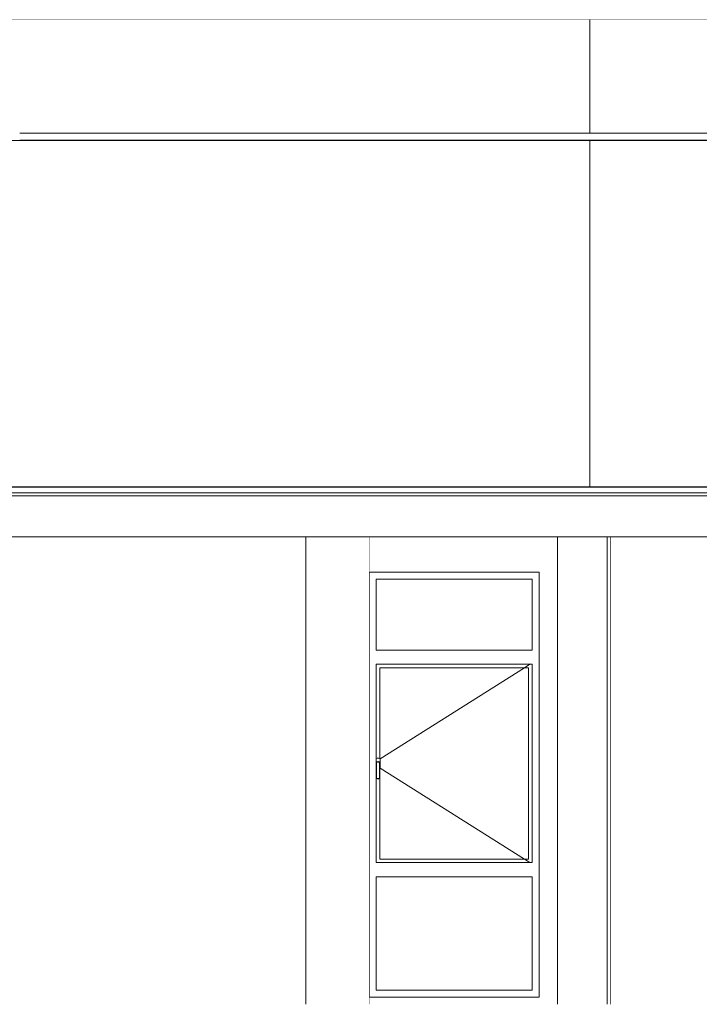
# Model space of a CAD drawing. Header units: millimetres. Extents: x -30280 to 107222, y -17460 to 4378.
# Tile 96 of 125: x 51905 to 56705, y -17110 to -10160. Entities that reach past the tile are written whole.
import ezdxf

# ---------------------------------------------------------------- set-up
doc = ezdxf.new("R2010")
doc.units = ezdxf.units.MM
doc.header["$MEASUREMENT"] = 0
doc.linetypes.add('Wipeout_Contour', pattern=[1000, 0, -1000])
for name, color, linetype in [('07_CR_Cel Ras pladur', 7, 'Continuous'), ('09_EI_Mobiliari general', 7, 'Continuous'), ('10_ESTR_Fotjats', 7, 'Continuous'), ('12_FAÇ_Façana', 7, 'Continuous'), ('14_PAV_Paviment existent', 7, 'Continuous'), ('Nuevo_07_CR_Cel Ras armstrong', 7, 'Continuous'), ('Nuevo_08_E_Envans secs', 7, 'Continuous'), ('Ventanas Archicad', 7, 'Continuous')]:
    doc.layers.add(name, color=color, linetype=linetype)
doc.layers.add('07_CR_Cel Ras pladur_Pluma_Nº__102', color=7, linetype='Continuous', lineweight=5, true_color=0xcccccc)
doc.layers.add('Ventanas Archicad_Pluma_Nº__3', color=7, linetype='Continuous', lineweight=5, true_color=0xa4a4a4)
for name, color, linetype, lineweight in [('09_EI_Mobiliari general_Pluma_Nº__88', 7, 'Continuous', 5), ('10_ESTR_Fotjats_Pluma_Nº__1', 7, 'Continuous', 5), ('12_FAÇ_Façana_Pluma_Nº__47', 7, 'Continuous', 20), ('14_PAV_Paviment existent_Pluma_Nº__29', 7, 'Continuous', 20), ('Nuevo_07_CR_Cel Ras armstrong_Pluma_Nº__1', 7, 'Continuous', 5), ('Nuevo_08_E_Envans secs_Pluma_Nº__47', 7, 'Continuous', 20), ('Ventanas Archicad_Pluma_Nº__47', 7, 'Continuous', 20)]:
    doc.layers.add(name, color=color, linetype=linetype, lineweight=lineweight)

# ---------------------------------------------------------------- blocks, each defined once
blk = doc.blocks.new('Elem Sección_33_1', base_point=(57674.8, -13460))
at = {"color": 254, "linetype": 'Wipeout_Contour', "lineweight": 0, "ltscale": 457384.494236}
blk.add_wipeout([(55573.7, -17060), (54376.9, -17060), (54376.9, -17110), (55703.7, -17110), (55703.7, -13810), (54376.9, -13810), (54376.9, -14060), (55573.7, -14060)], dxfattribs=at).dxf.layer = '12_FAÇ_Façana'
at = {"layer": '12_FAÇ_Façana_Pluma_Nº__47', "color": 7, "linetype": 'Continuous', "lineweight": 20}
for p, q in [((54376.9, -13810), (54376.9, -14060)), ((54376.9, -17060), (54376.9, -17110))]:
    blk.add_line(p, q, dxfattribs=at)
blk = doc.blocks.new('Elem Sección_34_1', base_point=(57674.8, -13460))
at = {"color": 254, "linetype": 'Wipeout_Contour', "lineweight": 0, "ltscale": 236612.697168}
blk.add_wipeout([(58074.3, -13810), (56074.3, -13810), (56074.3, -17110), (58074.3, -17110)], dxfattribs=at).dxf.layer = '12_FAÇ_Façana'
at = {"layer": '12_FAÇ_Façana_Pluma_Nº__47', "color": 7, "linetype": 'Continuous', "lineweight": 20}
blk.add_line((56074.3, -13810), (56074.3, -17110), dxfattribs=at)
blk = doc.blocks.new('Elem Sección_35_1', base_point=(57674.8, -13460))
at = {"color": 254, "linetype": 'Wipeout_Contour', "lineweight": 0, "ltscale": 232679.684426}
blk.add_wipeout([(56053.7, -13810), (56053.7, -17110), (56056.9, -17110), (56056.9, -13810)], dxfattribs=at).dxf.layer = '09_EI_Mobiliari general'
at = {"layer": '09_EI_Mobiliari general_Pluma_Nº__88', "color": 7, "linetype": 'Continuous', "lineweight": 5}
blk.add_line((56056.9, -17110), (56056.9, -13810), dxfattribs=at)
blk = doc.blocks.new('Elem Sección_36_1', base_point=(57674.8, -13460))
at = {"color": 254, "linetype": 'Wipeout_Contour', "lineweight": 0, "ltscale": 225349.830922}
blk.add_wipeout([(53925.9, -13810), (53925.9, -17110), (54376.9, -17110), (54376.9, -13810)], dxfattribs=at).dxf.layer = '09_EI_Mobiliari general'
at = {"layer": '09_EI_Mobiliari general_Pluma_Nº__88', "color": 7, "linetype": 'Continuous', "lineweight": 5}
blk.add_line((54376.9, -17060), (54376.9, -14060), dxfattribs=at)
blk = doc.blocks.new('Elem Sección_46_1', base_point=(57674.8, -13460))
at = {"color": 254, "linetype": 'Wipeout_Contour', "lineweight": 0, "ltscale": 231999.049978}
blk.add_wipeout([(55703.7, -13810), (55703.7, -17110), (56053.7, -17110), (56053.7, -13810)], dxfattribs=at).dxf.layer = '09_EI_Mobiliari general'
at = {"layer": '09_EI_Mobiliari general_Pluma_Nº__88', "color": 7, "linetype": 'Continuous', "lineweight": 5}
for p, q in [((55703.7, -17110), (55703.7, -13810)), ((56053.7, -17110), (56053.7, -13810))]:
    blk.add_line(p, q, dxfattribs=at)
blk = doc.blocks.new('Elem Sección_51_1', base_point=(57674.8, -13460))
at = {"color": 254, "linetype": 'Wipeout_Contour', "lineweight": 0, "ltscale": 232719.468648}
blk.add_wipeout([(56056.9, -13810), (56056.9, -17110), (56074.3, -17110), (56074.3, -13810)], dxfattribs=at).dxf.layer = '09_EI_Mobiliari general'
blk = doc.blocks.new('Elem Sección_61_1', base_point=(57674.8, -13460))
at = {"layer": 'Ventanas Archicad_Pluma_Nº__3', "color": 253, "linetype": 'Continuous', "lineweight": 5, "true_color": 0xa4a4a4}
for p, q in [((55441.4, -14610), (55441.4, -14110)), ((54448.7, -14768.4), (55416.4, -15378.5)), ((55416.4, -16085), (55416.4, -14735)), ((55466.4, -14735), (55466.4, -16085)), ((55412.9, -15383), (55414.2, -15378)), ((55412.9, -15437), (55412.9, -15383)), ((55414.2, -15378), (55416.4, -15375.8)), ((55416.4, -15378.5), (55466.4, -15410)), ((55416.4, -15441.5), (55466.4, -15410)), ((54448.7, -16051.6), (55416.4, -15441.5)), ((55414.2, -15442), (55412.9, -15437)), ((55416.4, -15444.1), (55414.2, -15442)), ((55415.4, -15514), (55415.4, -15443.1)), ((55416.4, -15515.5), (55415.4, -15514)), ((55441.4, -17010), (55441.4, -16210))]:
    blk.add_line(p, q, dxfattribs=at)
at = {"layer": 'Ventanas Archicad_Pluma_Nº__47', "color": 7, "linetype": 'Continuous', "lineweight": 20}
for p, q in [((55491.4, -14110), (55491.4, -14610)), ((55491.4, -14735), (55491.4, -16085)), ((55491.4, -16210), (55491.4, -17010))]:
    blk.add_line(p, q, dxfattribs=at)
blk = doc.blocks.new('Elem Sección_62_1', base_point=(57674.8, -13460))
at = {"color": 254, "linetype": 'Wipeout_Contour', "lineweight": 0, "ltscale": 220467.913556}
blk.add_wipeout([(51833.7, -17110), (53925.9, -17110), (53925.9, -13810), (51833.7, -13810)], dxfattribs=at).dxf.layer = '12_FAÇ_Façana'
at = {"layer": '12_FAÇ_Façana_Pluma_Nº__47', "color": 7, "linetype": 'Continuous', "lineweight": 20}
for p, q in [((53925.9, -17110), (53925.9, -13810)), ((51833.7, -14060), (51833.7, -17060))]:
    blk.add_line(p, q, dxfattribs=at)
blk = doc.blocks.new('Elem Sección_63_1', base_point=(57674.8, -13460))
at = {"color": 254, "linetype": 'Wipeout_Contour', "lineweight": 0, "ltscale": 678971.512212}
blk.add_wipeout([(54423.7, -14110), (54376.9, -14110), (54376.9, -17010), (54423.7, -17010), (54423.7, -16210), (54423.7, -16110), (54423.7, -15515.5), (54422.7, -15514), (54422.7, -15410), (54423.7, -15406.2), (54423.7, -14710), (54423.7, -14610)], dxfattribs=at).dxf.layer = 'Ventanas Archicad'
at = {"color": 254, "linetype": 'Wipeout_Contour', "lineweight": 0, "ltscale": 461324.962181}
blk.add_wipeout([(55523.7, -14710), (55523.7, -16110), (55523.7, -16210), (55523.7, -17010), (55573.7, -17010), (55573.7, -14110), (55523.7, -14110), (55523.7, -14610)], dxfattribs=at).dxf.layer = 'Ventanas Archicad'
at = {"color": 254, "linetype": 'Wipeout_Contour', "lineweight": 0, "ltscale": 340516.462697}
blk.add_wipeout([(55573.7, -14060), (54376.9, -14060), (54376.9, -14110), (54423.7, -14110), (55523.7, -14110), (55573.7, -14110)], dxfattribs=at).dxf.layer = 'Ventanas Archicad'
at = {"color": 254, "linetype": 'Wipeout_Contour', "lineweight": 0, "ltscale": 227580.171287}
blk.add_wipeout([(54423.7, -14610), (54423.7, -14710), (55523.7, -14710), (55523.7, -14610)], dxfattribs=at).dxf.layer = 'Ventanas Archicad'
at = {"color": 254, "linetype": 'Wipeout_Contour', "lineweight": 0, "ltscale": 961785.251326}
blk.add_wipeout([(54423.7, -15375.8), (54423.7, -15406.2), (54424.5, -15403.2), (54429.5, -15398.3), (54436.2, -15396.5), (54443, -15398.3), (54447.9, -15403.2), (54449.7, -15410), (54449.7, -15443.1), (54450.9, -15442), (54452.2, -15437), (54452.2, -15383), (54450.9, -15378), (54447.2, -15374.3), (54442.2, -15373), (54430.2, -15373), (54425.2, -15374.3)], dxfattribs=at).dxf.layer = 'Ventanas Archicad'
at = {"color": 254, "linetype": 'Wipeout_Contour', "lineweight": 0, "ltscale": 226397.844141}
blk.add_wipeout([(54424.7, -15517), (54436.2, -15520), (54436.2, -15516.9), (54426.6, -15514.4)], dxfattribs=at).dxf.layer = 'Ventanas Archicad'
at = {"color": 254, "linetype": 'Wipeout_Contour', "lineweight": 0, "ltscale": 229199.643336}
blk.add_wipeout([(54423.7, -16110), (54423.7, -16210), (55523.7, -16210), (55523.7, -16110)], dxfattribs=at).dxf.layer = 'Ventanas Archicad'
at = {"color": 254, "linetype": 'Wipeout_Contour', "lineweight": 0, "ltscale": 345308.080812}
blk.add_wipeout([(54423.7, -17010), (54376.9, -17010), (54376.9, -17060), (55573.7, -17060), (55573.7, -17010), (55523.7, -17010)], dxfattribs=at).dxf.layer = 'Ventanas Archicad'
at = {"layer": 'Ventanas Archicad_Pluma_Nº__47', "color": 7, "linetype": 'Continuous', "lineweight": 20}
for p, q in [((54376.9, -14060), (55573.7, -14060)), ((55573.7, -14060), (55573.7, -17060)), ((55573.7, -17060), (54376.9, -17060))]:
    blk.add_line(p, q, dxfattribs=at)
at = {"color": 254, "linetype": 'Wipeout_Contour', "lineweight": 0, "ltscale": 227275.880779}
blk.add_wipeout([(54423.7, -14610), (55523.7, -14610), (55523.7, -14110), (54423.7, -14110)], dxfattribs=at).dxf.layer = 'Ventanas Archicad'
at = {"color": 254, "linetype": 'Wipeout_Contour', "lineweight": 0, "ltscale": 230456.40458}
blk.add_wipeout([(55498.7, -14735), (55498.7, -16085), (55523.7, -16085), (55523.7, -14735)], dxfattribs=at).dxf.layer = 'Ventanas Archicad'
at = {"color": 254, "linetype": 'Wipeout_Contour', "lineweight": 0, "ltscale": 226438.811379}
blk.add_wipeout([(54436.2, -15520), (54447.7, -15517), (54445.8, -15514.4), (54436.2, -15516.9)], dxfattribs=at).dxf.layer = 'Ventanas Archicad'
at = {"color": 254, "linetype": 'Wipeout_Contour', "lineweight": 0, "ltscale": 229718.851709}
blk.add_wipeout([(54423.7, -17010), (55523.7, -17010), (55523.7, -16210), (54423.7, -16210)], dxfattribs=at).dxf.layer = 'Ventanas Archicad'
at = {"layer": 'Ventanas Archicad_Pluma_Nº__3', "color": 253, "linetype": 'Continuous', "lineweight": 5, "true_color": 0xa4a4a4}
for p, q in [((54423.7, -14610), (54423.7, -14110)), ((54423.7, -14110), (55523.7, -14110)), ((55523.7, -14110), (55523.7, -14610)), ((55523.7, -14610), (54423.7, -14610)), ((54423.7, -17010), (54423.7, -16210)), ((54423.7, -16210), (55523.7, -16210)), ((55523.7, -16210), (55523.7, -17010)), ((55523.7, -17010), (54423.7, -17010))]:
    blk.add_line(p, q, dxfattribs=at)
at = {"color": 254, "linetype": 'Wipeout_Contour', "lineweight": 0, "ltscale": 226371.851382}
blk.add_wipeout([(54422.7, -15514), (54424.7, -15517), (54426.6, -15514.4), (54425.7, -15513.1)], dxfattribs=at).dxf.layer = 'Ventanas Archicad'
at = {"color": 254, "linetype": 'Wipeout_Contour', "lineweight": 0, "ltscale": 226459.235588}
blk.add_wipeout([(54447.7, -15517), (54449.7, -15514), (54446.7, -15513.1), (54445.8, -15514.4)], dxfattribs=at).dxf.layer = 'Ventanas Archicad'
at = {"color": 254, "linetype": 'Wipeout_Contour', "lineweight": 0, "ltscale": 226311.836476}
blk.add_wipeout([(54422.7, -15410), (54422.7, -15514), (54425.7, -15513.1), (54425.7, -15410.4)], dxfattribs=at).dxf.layer = 'Ventanas Archicad'
at = {"color": 254, "linetype": 'Wipeout_Contour', "lineweight": 0, "ltscale": 226404.183569}
blk.add_wipeout([(54449.7, -15514), (54449.7, -15410), (54446.7, -15410.4), (54446.7, -15513.1)], dxfattribs=at).dxf.layer = 'Ventanas Archicad'
at = {"color": 254, "linetype": 'Wipeout_Contour', "lineweight": 0, "ltscale": 226255.148454}
blk.add_wipeout([(54424.5, -15403.2), (54422.7, -15410), (54425.7, -15410.4), (54427.2, -15404.8)], dxfattribs=at).dxf.layer = 'Ventanas Archicad'
at = {"color": 254, "linetype": 'Wipeout_Contour', "lineweight": 0, "ltscale": 226341.288526}
blk.add_wipeout([(54449.7, -15410), (54447.9, -15403.2), (54445.2, -15404.8), (54446.7, -15410.4)], dxfattribs=at).dxf.layer = 'Ventanas Archicad'
at = {"color": 254, "linetype": 'Wipeout_Contour', "lineweight": 0, "ltscale": 226260.904202}
blk.add_wipeout([(54429.5, -15398.3), (54424.5, -15403.2), (54427.2, -15404.8), (54431, -15401)], dxfattribs=at).dxf.layer = 'Ventanas Archicad'
at = {"color": 254, "linetype": 'Wipeout_Contour', "lineweight": 0, "ltscale": 226324.055233}
blk.add_wipeout([(54447.9, -15403.2), (54443, -15398.3), (54441.4, -15401), (54445.2, -15404.8)], dxfattribs=at).dxf.layer = 'Ventanas Archicad'
at = {"color": 254, "linetype": 'Wipeout_Contour', "lineweight": 0, "ltscale": 226277.487418}
blk.add_wipeout([(54436.2, -15396.5), (54429.5, -15398.3), (54431, -15401), (54436.2, -15399.6)], dxfattribs=at).dxf.layer = 'Ventanas Archicad'
at = {"color": 254, "linetype": 'Wipeout_Contour', "lineweight": 0, "ltscale": 226300.922059}
blk.add_wipeout([(54443, -15398.3), (54436.2, -15396.5), (54436.2, -15399.6), (54441.4, -15401)], dxfattribs=at).dxf.layer = 'Ventanas Archicad'
at = {"color": 254, "linetype": 'Wipeout_Contour', "lineweight": 0, "ltscale": 679035.982611}
blk.add_wipeout([(54426.6, -15514.4), (54436.2, -15516.9), (54445.8, -15514.4), (54446.7, -15513.1), (54446.7, -15410.4), (54445.2, -15404.8), (54441.4, -15401), (54436.2, -15399.6), (54431, -15401), (54427.2, -15404.8), (54425.7, -15410.4), (54425.7, -15513.1)], dxfattribs=at).dxf.layer = 'Ventanas Archicad'
at = {"color": 254, "linetype": 'Wipeout_Contour', "lineweight": 0, "ltscale": 452184.821504}
blk.add_wipeout([(54423.7, -14735), (54423.7, -15375.8), (54425.2, -15374.3), (54430.2, -15373), (54442.2, -15373), (54447.2, -15374.3), (54448.7, -15375.8), (54448.7, -14735)], dxfattribs=at).dxf.layer = 'Ventanas Archicad'
at = {"color": 254, "linetype": 'Wipeout_Contour', "lineweight": 0, "ltscale": 396548.241408}
blk.add_wipeout([(54424.7, -15517), (54423.7, -15515.5), (54423.7, -16085), (54448.7, -16085), (54448.7, -15515.5), (54447.7, -15517), (54436.2, -15520)], dxfattribs=at).dxf.layer = 'Ventanas Archicad'
at = {"color": 254, "linetype": 'Wipeout_Contour', "lineweight": 0, "ltscale": 341473.6589}
blk.add_wipeout([(54423.7, -14710), (54423.7, -14735), (54448.7, -14735), (55498.7, -14735), (55523.7, -14735), (55523.7, -14710)], dxfattribs=at).dxf.layer = 'Ventanas Archicad'
at = {"color": 254, "linetype": 'Wipeout_Contour', "lineweight": 0, "ltscale": 343686.424286}
blk.add_wipeout([(54423.7, -16110), (55523.7, -16110), (55523.7, -16085), (55498.7, -16085), (54448.7, -16085), (54423.7, -16085)], dxfattribs=at).dxf.layer = 'Ventanas Archicad'
at = {"color": 254, "linetype": 'Wipeout_Contour', "lineweight": 0, "ltscale": 681158.858864}
blk.add_wipeout([(54448.7, -15375.8), (54450.9, -15378), (54452.2, -15383), (54452.2, -15437), (54450.9, -15442), (54449.7, -15443.1), (54449.7, -15514), (54448.7, -15515.5), (54448.7, -16085), (55498.7, -16085), (55498.7, -14735), (54448.7, -14735)], dxfattribs=at).dxf.layer = 'Ventanas Archicad'
at = {"layer": 'Ventanas Archicad_Pluma_Nº__3', "color": 253, "linetype": 'Continuous', "lineweight": 5, "true_color": 0xa4a4a4}
for p, q in [((54423.7, -15406.2), (54423.7, -14710)), ((54423.7, -14710), (55523.7, -14710)), ((55509.1, -14710), (55469.4, -14735)), ((55523.7, -14710), (55523.7, -16110)), ((54448.7, -15375.8), (54448.7, -14735)), ((54448.7, -14735), (55498.7, -14735)), ((55469.4, -14735), (54450.3, -15377.4)), ((55498.7, -14735), (55498.7, -16085)), ((54422.7, -15410), (54424.5, -15403.2)), ((54422.7, -15514), (54422.7, -15410)), ((54425.2, -15374.3), (54423.7, -15375.8)), ((54424.5, -15403.2), (54429.5, -15398.3)), ((54430.2, -15373), (54425.2, -15374.3)), ((54425.7, -15410.4), (54427.2, -15404.8)), ((54425.7, -15513.1), (54425.7, -15410.4)), ((54427.2, -15404.8), (54431, -15401)), ((54429.5, -15398.3), (54436.2, -15396.5)), ((54442.2, -15373), (54430.2, -15373)), ((54431, -15401), (54436.2, -15399.6)), ((54436.2, -15396.5), (54443, -15398.3)), ((54436.2, -15399.6), (54441.4, -15401)), ((54441.4, -15401), (54445.2, -15404.8)), ((54447.2, -15374.3), (54442.2, -15373)), ((54443, -15398.3), (54447.9, -15403.2)), ((54445.2, -15404.8), (54446.7, -15410.4)), ((54446.7, -15410.4), (54446.7, -15513.1)), ((54450.9, -15378), (54447.2, -15374.3)), ((54447.9, -15403.2), (54449.7, -15410)), ((54449.7, -15410), (54449.7, -15514)), ((54452.2, -15383), (54450.9, -15378)), ((54452.2, -15437), (54452.2, -15383)), ((54449.7, -15443.1), (54450.9, -15442)), ((55469.4, -16085), (54450.3, -15442.5)), ((54450.9, -15442), (54452.2, -15437)), ((54424.7, -15517), (54422.7, -15514)), ((54423.7, -16110), (54423.7, -15515.5)), ((54436.2, -15520), (54424.7, -15517)), ((54426.6, -15514.4), (54425.7, -15513.1)), ((54436.2, -15516.9), (54426.6, -15514.4)), ((54445.8, -15514.4), (54436.2, -15516.9)), ((54447.7, -15517), (54436.2, -15520)), ((54446.7, -15513.1), (54445.8, -15514.4)), ((54449.7, -15514), (54447.7, -15517)), ((54448.7, -16085), (54448.7, -15515.5)), ((55523.7, -16110), (54423.7, -16110)), ((55498.7, -16085), (54448.7, -16085)), ((55509.1, -16110), (55469.4, -16085))]:
    blk.add_line(p, q, dxfattribs=at)
blk = doc.blocks.new('Elem Sección_100_1', base_point=(57674.8, -13460))
at = {"layer": '10_ESTR_Fotjats_Pluma_Nº__1', "color": 7, "linetype": 'Continuous', "lineweight": 5}
for p, q in [((65583.6, -13500), (32829.8, -13500)), ((65583.6, -13520), (32829.8, -13520)), ((65583.6, -13810), (32829.8, -13810))]:
    blk.add_line(p, q, dxfattribs=at)
blk = doc.blocks.new('Elem Sección_101_1', base_point=(57674.8, -13460))
at = {"layer": '10_ESTR_Fotjats_Pluma_Nº__1', "color": 7, "linetype": 'Continuous', "lineweight": 5}
blk.add_line((65583.6, -10160), (32829.8, -10160), dxfattribs=at)
blk = doc.blocks.new('Elem Sección_112_1', base_point=(57674.8, -13460))
at = {"color": 254, "linetype": 'Wipeout_Contour', "lineweight": 0, "ltscale": 265090.98384}
blk.add_wipeout([(53832.4, -10160), (50656.9, -10160), (50656.9, -10960), (50705.1, -10960), (53832.4, -10960)], dxfattribs=at).dxf.layer = 'Nuevo_08_E_Envans secs'
at = {"color": 254, "linetype": 'Wipeout_Contour', "lineweight": 0, "ltscale": 214690.896989}
blk.add_wipeout([(50656.9, -13458), (53832.4, -13458), (53832.4, -11013), (50656.9, -11013)], dxfattribs=at).dxf.layer = 'Nuevo_08_E_Envans secs'
blk = doc.blocks.new('Elem Sección_134_1', base_point=(57674.8, -13460))
at = {"color": 254, "linetype": 'Wipeout_Contour', "lineweight": 0, "ltscale": 278962.180721}
blk.add_wipeout([(53832.4, -10160), (53832.4, -10960), (54305.1, -10960), (55931.6, -10960), (55931.6, -10160)], dxfattribs=at).dxf.layer = 'Nuevo_08_E_Envans secs'
at = {"color": 254, "linetype": 'Wipeout_Contour', "lineweight": 0, "ltscale": 224969.963632}
blk.add_wipeout([(53832.4, -13458), (55931.6, -13458), (55931.6, -11013), (53832.4, -11013)], dxfattribs=at).dxf.layer = 'Nuevo_08_E_Envans secs'
at = {"layer": 'Nuevo_08_E_Envans secs_Pluma_Nº__47', "color": 7, "linetype": 'Continuous', "lineweight": 20}
for p, q in [((55931.6, -10960), (55931.6, -10160)), ((55931.6, -13458), (55931.6, -11013))]:
    blk.add_line(p, q, dxfattribs=at)
blk = doc.blocks.new('Elem Sección_135_1', base_point=(57674.8, -13460))
at = {"color": 254, "linetype": 'Wipeout_Contour', "lineweight": 0, "ltscale": 231955.852143}
blk.add_wipeout([(58103.7, -10160), (55931.6, -10160), (55931.6, -10960), (58103.7, -10960)], dxfattribs=at).dxf.layer = 'Nuevo_08_E_Envans secs'
at = {"color": 254, "linetype": 'Wipeout_Contour', "lineweight": 0, "ltscale": 233313.557042}
blk.add_wipeout([(58103.7, -11013), (55931.6, -11013), (55931.6, -13458), (58103.7, -13458)], dxfattribs=at).dxf.layer = 'Nuevo_08_E_Envans secs'
at = {"layer": 'Nuevo_08_E_Envans secs_Pluma_Nº__47', "color": 7, "linetype": 'Continuous', "lineweight": 20}
for p, q in [((55931.5, -10960), (55931.5, -10160)), ((55931.5, -13458), (55931.5, -11013))]:
    blk.add_line(p, q, dxfattribs=at)
blk = doc.blocks.new('Elem Sección_156_1', base_point=(57674.8, -13460))
at = {"layer": '14_PAV_Paviment existent_Pluma_Nº__29', "color": 7, "linetype": 'Continuous', "lineweight": 20}
for p, q in [((64353.7, -13458), (32829.8, -13458)), ((64353.7, -13460), (32829.8, -13460))]:
    blk.add_line(p, q, dxfattribs=at)
blk = doc.blocks.new('Elem Sección_213_1', base_point=(57674.8, -13460))
at = {"color": 254, "linetype": 'Wipeout_Contour', "lineweight": 0, "ltscale": 211179.636495}
blk.add_wipeout([(37505.1, -11010), (37505.1, -11013), (65583.6, -11013), (65583.6, -11010)], dxfattribs=at).dxf.layer = '07_CR_Cel Ras pladur'
at = {"layer": '07_CR_Cel Ras pladur_Pluma_Nº__102', "color": 254, "linetype": 'Continuous', "lineweight": 5, "true_color": 0xcccccc}
blk.add_line((37505.1, -11013), (65583.6, -11013), dxfattribs=at)
blk = doc.blocks.new('Elem Sección_238_1', base_point=(57674.8, -13460))
at = {"layer": 'Nuevo_07_CR_Cel Ras armstrong_Pluma_Nº__1', "color": 7, "linetype": 'Continuous', "lineweight": 5}
for p, q in [((52505.1, -10960), (51905.1, -10960)), ((52505.1, -11010), (51905.1, -11010))]:
    blk.add_line(p, q, dxfattribs=at)
blk = doc.blocks.new('Elem Sección_239_1', base_point=(57674.8, -13460))
at = {"layer": 'Nuevo_07_CR_Cel Ras armstrong_Pluma_Nº__1', "color": 7, "linetype": 'Continuous', "lineweight": 5}
for p, q in [((53105.1, -10960), (52505.1, -10960)), ((53105.1, -11010), (52505.1, -11010))]:
    blk.add_line(p, q, dxfattribs=at)
blk = doc.blocks.new('Elem Sección_240_1', base_point=(57674.8, -13460))
at = {"layer": 'Nuevo_07_CR_Cel Ras armstrong_Pluma_Nº__1', "color": 7, "linetype": 'Continuous', "lineweight": 5}
for p, q in [((53705.1, -10960), (53105.1, -10960)), ((53705.1, -11010), (53105.1, -11010))]:
    blk.add_line(p, q, dxfattribs=at)
blk = doc.blocks.new('Elem Sección_241_1', base_point=(57674.8, -13460))
at = {"layer": 'Nuevo_07_CR_Cel Ras armstrong_Pluma_Nº__1', "color": 7, "linetype": 'Continuous', "lineweight": 5}
for p, q in [((54305.1, -10960), (53705.1, -10960)), ((54305.1, -11010), (53705.1, -11010))]:
    blk.add_line(p, q, dxfattribs=at)
blk = doc.blocks.new('Elem Sección_242_1', base_point=(57674.8, -13460))
at = {"layer": 'Nuevo_07_CR_Cel Ras armstrong_Pluma_Nº__1', "color": 7, "linetype": 'Continuous', "lineweight": 5}
for p, q in [((54905.1, -10960), (54305.1, -10960)), ((54905.1, -11010), (54305.1, -11010))]:
    blk.add_line(p, q, dxfattribs=at)
blk = doc.blocks.new('Elem Sección_243_1', base_point=(57674.8, -13460))
at = {"layer": 'Nuevo_07_CR_Cel Ras armstrong_Pluma_Nº__1', "color": 7, "linetype": 'Continuous', "lineweight": 5}
for p, q in [((55505.1, -10960), (54905.1, -10960)), ((55505.1, -11010), (54905.1, -11010))]:
    blk.add_line(p, q, dxfattribs=at)
blk = doc.blocks.new('Elem Sección_244_1', base_point=(57674.8, -13460))
at = {"layer": 'Nuevo_07_CR_Cel Ras armstrong_Pluma_Nº__1', "color": 7, "linetype": 'Continuous', "lineweight": 5}
for p, q in [((56105.1, -10960), (55505.1, -10960)), ((56105.1, -11010), (55505.1, -11010))]:
    blk.add_line(p, q, dxfattribs=at)
blk = doc.blocks.new('Elem Sección_245_1', base_point=(57674.8, -13460))
at = {"layer": 'Nuevo_07_CR_Cel Ras armstrong_Pluma_Nº__1', "color": 7, "linetype": 'Continuous', "lineweight": 5}
for p, q in [((56705.1, -10960), (56105.1, -10960)), ((56705.1, -11010), (56105.1, -11010))]:
    blk.add_line(p, q, dxfattribs=at)
blk = doc.blocks.new('Elem Sección_246_1', base_point=(57674.8, -13460))
at = {"layer": 'Nuevo_07_CR_Cel Ras armstrong_Pluma_Nº__1', "color": 7, "linetype": 'Continuous', "lineweight": 5}
for p, q in [((57305.1, -10960), (56705.1, -10960)), ((57305.1, -11010), (56705.1, -11010))]:
    blk.add_line(p, q, dxfattribs=at)

msp = doc.modelspace()

# ---------------------------------------------------------------- block references
at = {"layer": '10_ESTR_Fotjats', "lineweight": 0}
msp.add_blockref('Elem Sección_101_1', (57674.8, -13460), dxfattribs=at)
at = {"layer": '12_FAÇ_Façana', "lineweight": 0}
for name in ['Elem Sección_33_1', 'Elem Sección_34_1']:
    msp.add_blockref(name, (57674.8, -13460), dxfattribs=at)

# ---------------------------------------------------------------- next in the draw order: block references
at = {"layer": '09_EI_Mobiliari general', "lineweight": 0}
for name in ['Elem Sección_36_1', 'Elem Sección_35_1']:
    msp.add_blockref(name, (57674.8, -13460), dxfattribs=at)
at = {"layer": 'Ventanas Archicad', "lineweight": 0}
msp.add_blockref('Elem Sección_61_1', (57674.8, -13460), dxfattribs=at)

# ---------------------------------------------------------------- next in the draw order: block references
at = {"layer": '09_EI_Mobiliari general', "lineweight": 0}
msp.add_blockref('Elem Sección_46_1', (57674.8, -13460), dxfattribs=at)
at = {"layer": '12_FAÇ_Façana', "lineweight": 0}
msp.add_blockref('Elem Sección_62_1', (57674.8, -13460), dxfattribs=at)
at = {"layer": 'Ventanas Archicad', "lineweight": 0}
msp.add_blockref('Elem Sección_63_1', (57674.8, -13460), dxfattribs=at)

# ---------------------------------------------------------------- next in the draw order: block references
at = {"layer": '09_EI_Mobiliari general', "lineweight": 0}
msp.add_blockref('Elem Sección_51_1', (57674.8, -13460), dxfattribs=at)

# ---------------------------------------------------------------- next in the draw order: block references
at = {"layer": '10_ESTR_Fotjats', "lineweight": 0}
msp.add_blockref('Elem Sección_100_1', (57674.8, -13460), dxfattribs=at)

# ---------------------------------------------------------------- next in the draw order: block references
at = {"layer": 'Nuevo_08_E_Envans secs', "lineweight": 0}
msp.add_blockref('Elem Sección_112_1', (57674.8, -13460), dxfattribs=at)

# ---------------------------------------------------------------- next in the draw order: block references
msp.add_blockref('Elem Sección_134_1', (57674.8, -13460), dxfattribs=at)

# ---------------------------------------------------------------- next in the draw order: block references
msp.add_blockref('Elem Sección_135_1', (57674.8, -13460), dxfattribs=at)

# ---------------------------------------------------------------- next in the draw order: block references
at = {"layer": '07_CR_Cel Ras pladur', "lineweight": 0}
msp.add_blockref('Elem Sección_213_1', (57674.8, -13460), dxfattribs=at)
at = {"layer": '14_PAV_Paviment existent', "lineweight": 0}
msp.add_blockref('Elem Sección_156_1', (57674.8, -13460), dxfattribs=at)

# ---------------------------------------------------------------- next in the draw order: block references
at = {"layer": 'Nuevo_07_CR_Cel Ras armstrong', "lineweight": 0}
for name in ['Elem Sección_238_1', 'Elem Sección_239_1', 'Elem Sección_240_1', 'Elem Sección_241_1', 'Elem Sección_242_1', 'Elem Sección_243_1', 'Elem Sección_244_1', 'Elem Sección_245_1', 'Elem Sección_246_1']:
    msp.add_blockref(name, (57674.8, -13460), dxfattribs=at)

doc.saveas('drawing.dxf')
